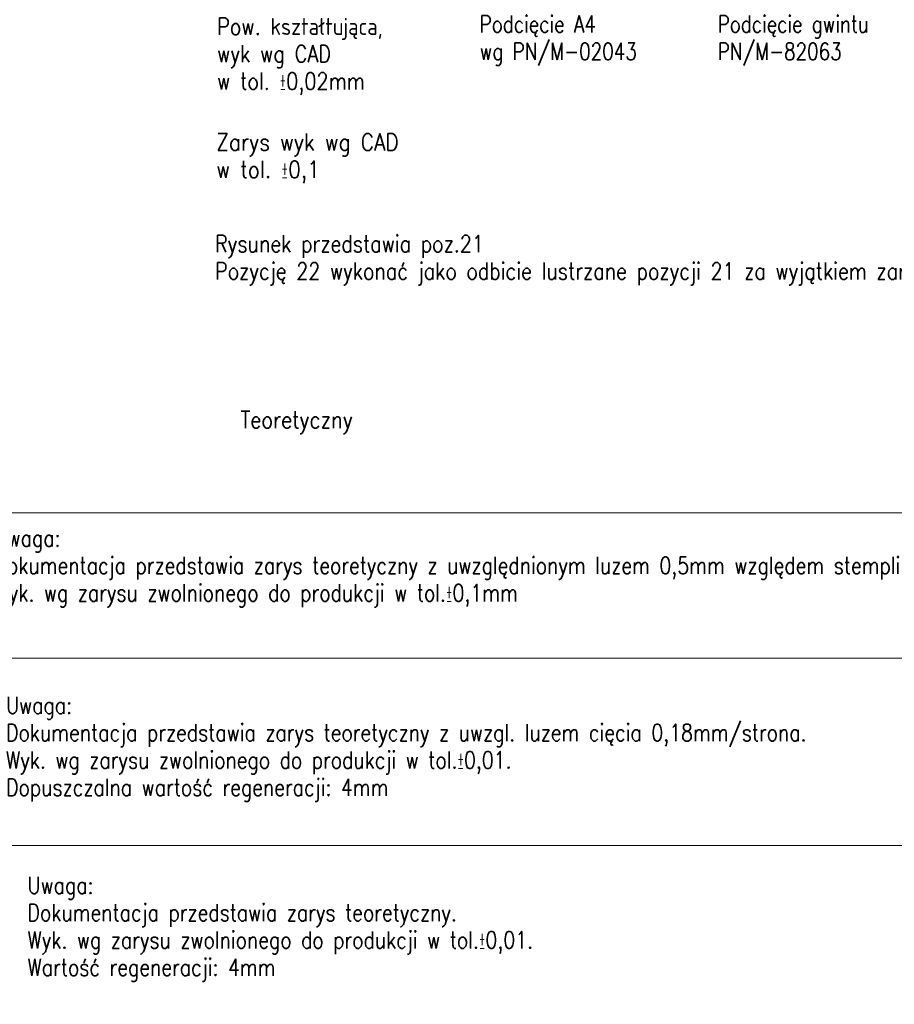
# Model space of a CAD drawing. Header units: millimetres. Extents: x -34 to 6620, y -230 to 4700.
# Tile 6 of 189: x 59 to 239, y -223 to -20. Entities that reach past the tile are written whole.
import ezdxf

# ---------------------------------------------------------------- set-up
doc = ezdxf.new("R2010")
doc.units = ezdxf.units.MM
doc.layers.add('1', color=7, linetype='Continuous', true_color=0xffffff)
doc.styles.add('latin_extended', font='simplex.shx')

msp = doc.modelspace()

# ---------------------------------------------------------------- linework, layer by layer
at = {"layer": '1', "color": 163, "linetype": 'Continuous', "lineweight": 18}
for p, q in [((16.98, -121.636), (372.449, -121.636)), ((20, -151.51), (380, -151.51)), ((20, -190), (360, -190))]:
    msp.add_line(p, q, dxfattribs=at)

# ---------------------------------------------------------------- texts
at = {"layer": '1', "color": 2, "linetype": 'Continuous', "lineweight": 13, "char_height": 3.5, "attachment_point": 7, "line_spacing_factor": 0.963855, "style": 'latin_extended'}
for s, insert in [('\\W0.8309;Pow. kształtująca,\\Pwyk wg CAD\\Pw tol. \\W0.4154;%%p\\W0.8309;0,02mm', (99.291, -35.64)), ('\\W0.7930;Podcięcie A4\\Pwg PN/M-02043\\P ', (153.301, -35.249)), ('\\W0.7910;Podcięcie gwintu\\PPN/M-82063\\P ', (202.281, -35.249)), ('\\W0.8656;Zarys wyk wg CAD\\Pw tol. \\W0.4328;%%p\\W0.8656;0,1\\P ', (99.116, -59.425)), ('\\W0.8247;Rysunek przedstawia poz.21\\PPozycję 22 wykonać jako odbicie lustrzane pozycji 21 za wyjątkiem zarysu tnącego\\P ', (98.876, -80.425)), ('\\W0.8458;Teoretyczny\\P ', (104.082, -111.003)), ('\\W0.8157;Uwaga:\\PDokumentacja przedstawia zarys teoretyczny z uwzględnionym luzem 0,5mm względem stempli.\\PWyk. wg zarysu zwolnionego do produkcji w tol.\\W0.4079;%%p\\W0.8157;0,1mm\\P\\P ', (53.503, -152.216)), ('\\W0.8157;Uwaga:\\PDokumentacja przedstawia zarys teoretyczny z uwzgl. luzem cięcia 0,18mm/strona.\\PWyk. wg zarysu zwolnionego do produkcji w tol.\\W0.4079;%%p\\W0.8157;0,01.\\PDopuszczalna wartość regeneracji: 4mm\\P\\P ', (55.868, -192.213)), ('\\W0.8157;Uwaga:\\PDokumentacja przedstawia zarys teoretyczny.\\PWyk. wg zarysu zwolnionego do produkcji w tol.\\W0.4079;%%p\\W0.8157;0,01.\\PWartość regeneracji: 4mm\\P ', (60.285, -223.6))]:
    msp.add_mtext(s, dxfattribs=dict(at, insert=insert))

doc.saveas('drawing.dxf')
